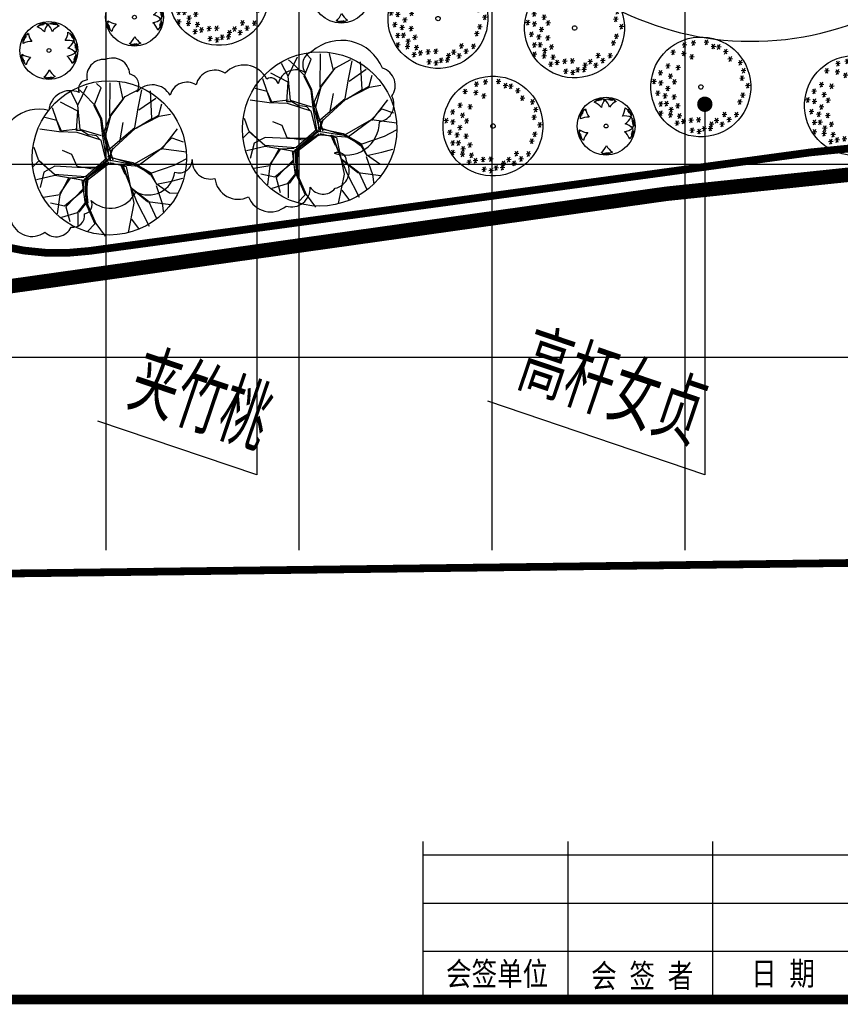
# Model space of a CAD drawing. Header units: millimetres. Extents: x -64078 to -62795, y 13127 to 13405.
# Tile 4 of 51: x -63868 to -63782, y 13127 to 13229. Entities that reach past the tile are written whole.
import ezdxf

# ---------------------------------------------------------------- set-up
doc = ezdxf.new("R2010")
doc.units = ezdxf.units.MM
doc.header["$LTSCALE"] = 1000
doc.header["$MEASUREMENT"] = 0
for name, pattern in [('ACAD_ISO02W100', [15, 12, -3]), ('DASH', [0.35, 0.25, -0.1]), ('X3', [5, 4, -1])]:
    doc.linetypes.add(name, pattern=pattern)
for name, color, linetype in [('A绿-1', 94, 'Continuous'), ('DIM_LEAD', 3, 'Continuous'), ('dixing', 251, 'ACAD_ISO02W100'), ('DLSS', 4, 'Continuous'), ('PUB_TEXT', 7, 'Continuous'), ('SYN_TK', 7, 'Continuous'), ('TREE', 74, 'Continuous'), ('图例', 3, 'Continuous'), ('图框', 7, 'Continuous'), ('方格网', 252, 'Continuous'), ('灌木线', 81, 'Continuous')]:
    doc.layers.add(name, color=color, linetype=linetype)
doc.styles.add('_TCH_DIM', font='SIMPLEX', dxfattribs={"bigfont": 'GBCBIG'})
doc.styles.add('图框', font='SIMFANG.TTF', dxfattribs={"width": 0.8, "height": 4})
doc.linetypes.add('ZIGZAG', pattern='A,0.0001,-0.2,[131,ltypeshp.shx,S=0.2,R=0,X=-0.2,Y=0],-0.4,[131,ltypeshp.shx,S=0.2,R=180,X=0.2,Y=0],-0.2', length=0.8001)

# ---------------------------------------------------------------- blocks, each defined once
blk = doc.blocks.new('女贞')
at = {"layer": 'A绿-1', "color": 111}
for p, q in [((-886, 974), (-843, 810)), ((-438, 1001), (-542, 843)), ((-505, 1014), (-462, 849)), ((-1726, 645), (-1830, 486)), ((-1793, 657), (-1750, 492)), ((-1587, 702), (-1435, 690)), ((-1465, 770), (-1569, 611)), ((-1532, 782), (-1489, 617)), ((-1338, 816), (-1185, 803)), ((-1216, 883), (-1319, 724)), ((-1283, 895), (-1240, 730)), ((-1179, 668), (-1026, 656)), ((-1057, 736), (-1161, 577)), ((-1124, 748), (-1081, 583)), ((-998, 759), (-845, 747)), ((-876, 826), (-979, 668)), ((-943, 838), (-900, 674)), ((-941, 895), (-788, 883)), ((-819, 962), (-923, 803)), ((-737, 872), (-584, 860)), ((-615, 939), (-719, 781)), ((-682, 952), (-639, 787)), ((-560, 934), (-407, 922)), ((-340, 861), (-187, 849)), ((-218, 928), (-322, 770)), ((-285, 940), (-242, 776)), ((-1848, 578), (-1695, 566)), ((-1462, 510), (-1310, 498)), ((-1340, 577), (-1444, 418)), ((-1407, 589), (-1365, 424)), ((-601, 555), (-448, 543)), ((-479, 622), (-583, 464)), ((-546, 634), (-503, 470)), ((-351, 532), (-199, 520)), ((-229, 600), (-333, 441)), ((-296, 612), (-254, 447)), ((-102, 532), (51, 520)), ((20, 600), (-84, 441)), ((-47, 612), (-4, 447)), ((0, 340), (153, 328)), ((122, 407), (18, 248)), ((55, 419), (98, 254)), ((113, 555), (266, 543)), ((235, 622), (132, 464)), ((168, 634), (211, 470)), ((405, 328), (302, 169)), ((338, 340), (381, 175)), ((-2032, 44), (-2136, -114)), ((-2099, 57), (-2056, -108)), ((-2018, 181), (-1865, 169)), ((-1896, 248), (-2000, 90)), ((-1963, 261), (-1920, 96)), ((0, 0), (153, -12)), ((122, 67), (18, -92)), ((55, 79), (98, -85)), ((238, 91), (391, 78)), ((360, 158), (256, -1)), ((283, 261), (436, 248)), ((293, 170), (336, 5)), ((590, 159), (742, 146)), ((712, 226), (608, 67)), ((644, 238), (687, 73)), ((-2358, -306), (-2205, -318)), ((-2236, -239), (-2340, -397)), ((-2303, -227), (-2260, -391)), ((-2154, -23), (-2001, -35)), ((79, -306), (232, -318)), ((201, -239), (98, -397)), ((134, -227), (177, -391)), ((363, -125), (515, -137)), ((485, -58), (381, -216)), ((485, -318), (381, -477)), ((418, -45), (460, -210)), ((418, -306), (460, -471)), ((544, -147), (697, -159)), ((666, -80), (562, -239)), ((599, -68), (642, -233)), ((-2211, -578), (-2058, -590)), ((-2089, -511), (-2192, -669)), ((-2156, -498), (-2113, -663)), ((238, -612), (391, -624)), ((360, -545), (256, -703)), ((293, -532), (336, -697)), ((363, -385), (515, -397)), ((590, -510), (742, -522)), ((712, -443), (608, -601)), ((644, -431), (687, -595)), ((-2301, -816), (-2149, -828)), ((-2179, -749), (-2283, -907)), ((-2246, -736), (-2204, -901)), ((-11, -793), (141, -805)), ((111, -726), (7, -885)), ((44, -714), (86, -878)), ((213, -930), (109, -1088)), ((146, -918), (188, -1082)), ((442, -827), (595, -839)), ((564, -760), (460, -919)), ((497, -748), (540, -912)), ((646, -906), (799, -919)), ((768, -839), (664, -998)), ((701, -827), (744, -992)), ((-2233, -1088), (-2081, -1100)), ((-2111, -1020), (-2215, -1179)), ((-2178, -1008), (-2136, -1173)), ((-1927, -1258), (-1775, -1270)), ((-1805, -1190), (-1909, -1349)), ((-1872, -1178), (-1830, -1343)), ((-193, -1235), (-40, -1247)), ((-71, -1168), (-174, -1326)), ((-138, -1156), (-95, -1320)), ((91, -997), (243, -1009)), ((247, -1270), (143, -1428)), ((180, -1258), (222, -1422)), ((397, -1156), (549, -1168)), ((519, -1088), (415, -1247)), ((452, -1076), (494, -1241)), ((-1814, -1518), (-1661, -1530)), ((-1692, -1451), (-1796, -1610)), ((-1759, -1439), (-1716, -1603)), ((-692, -1518), (-539, -1530)), ((-569, -1451), (-673, -1610)), ((-637, -1439), (-594, -1603)), ((-331, -1598), (-435, -1757)), ((-399, -1586), (-356, -1751)), ((125, -1337), (277, -1349)), ((-1610, -1699), (-1457, -1712)), ((-1488, -1632), (-1591, -1791)), ((-1555, -1620), (-1512, -1785)), ((-1440, -1745), (-1287, -1757)), ((-1318, -1678), (-1421, -1836)), ((-1385, -1665), (-1342, -1830)), ((-1236, -1915), (-1083, -1927)), ((-1114, -1847), (-1217, -2006)), ((-1181, -1835), (-1138, -2000)), ((-694, -1893), (-798, -2051)), ((-761, -1881), (-719, -2045)), ((-388, -1870), (-492, -2029)), ((-455, -1858), (-412, -2023)), ((-453, -1665), (-301, -1678)), ((-113, -1756), (39, -1768)), ((9, -1689), (-95, -1847)), ((-58, -1677), (-16, -1841)), ((-816, -1960), (-664, -1972)), ((-510, -1937), (-358, -1949))]:
    blk.add_line(p, q, dxfattribs=at)
for major_axis, start_param, end_param in [((-2, 1635), 4.711423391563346, 10.99460869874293), ((-2.1, 72), 4.683630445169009, 10.96681575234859)]:
    blk.add_ellipse((-759, -507, 753), major_axis=major_axis, ratio=1, start_param=start_param, end_param=end_param, dxfattribs=at)
blk = doc.blocks.new('栾树')
for p, q in [((-203, 770, 0), (-390, 970, 0)), ((-176, 850, 0), (-203, 1050, 0)), ((-176, 850, 0), (38, 1064, 0)), ((-42, 970, 0), (-96, 1064, 0)), ((52, 770, 0), (-42, 970, 0)), ((38, 770, 0), (212, 970, 0)), ((212, 970, 0), (172, 1050, 0)), ((199, 556, 0), (359, 997, 0)), ((-524, 743, 0), (-671, 837, 0)), ((-524, 583, 0), (-524, 930, 0)), ((-256, 516, 0), (-176, 850, 0)), ((453, 716, 0), (480, 957, 0)), ((-551, 583, 0), (-791, 703, 0)), ((-510, 569, 0), (-524, 743, 0)), ((-310, 516, 0), (-203, 770, 0)), ((65, 556, 0), (38, 770, 0)), ((78, 556, 0), (52, 770, 0)), ((199, 543, 0), (453, 716, 0)), ((225, 569, 0), (493, 743, 0)), ((493, 743, 0), (734, 783, 0)), ((613, 529, 0), (747, 756, 0)), ((747, 329, 0), (854, 703, 0)), ((-310, 489, 0), (-551, 583, 0)), ((-283, 529, 0), (-524, 583, 0)), ((11, 315, 0), (65, 556, 0)), ((25, 289, 0), (78, 556, 0)), ((52, 315, 0), (225, 569, 0)), ((613, 503, 0), (894, 583, 0)), ((-952, 302, 0), (-952, 489, 0)), ((-243, 489, 0), (-310, 516, 0)), ((-29, 275, 0), (-310, 489, 0)), ((-2, 329, 0), (-256, 516, 0)), ((-176, 409, 0), (-243, 489, 0)), ((52, 382, 0), (199, 543, 0)), ((480, 289, 0), (613, 529, 0)), ((854, 342, 0), (948, 476, 0)), ((-952, 289, 0), (-1059, 235, 0)), ((-805, 35, 0), (-952, 302, 0)), ((-805, 35, 0), (-952, 289, 0)), ((-484, 222, 0), (-591, 315, 0)), ((-122, 382, 0), (-176, 409, 0)), ((-69, 355, 0), (-122, 382, 0)), ((-42, 289, 0), (-69, 355, 0)), ((-42, 8, 0), (11, 315, 0)), ((0, 2, 0), (52, 315, 0)), ((0, 2, 0), (25, 289, 0)), ((25, 115, 0), (480, 289, 0)), ((38, -45, 0), (52, 382, 0)), ((212, 168, 0), (346, 409, 0)), ((480, 275, 0), (854, 342, 0)), ((480, 275, 0), (854, 329, 0)), ((493, 275, 0), (747, 329, 0)), ((854, 329, 0), (1015, 302, 0)), ((-765, 142, 0), (-938, 115, 0)), ((-470, 21, 0), (-765, 142, 0)), ((-470, 35, 0), (-484, 222, 0)), ((-56, -5, 0), (-29, 275, 0)), ((52, 88, 0), (480, 275, 0)), ((-805, 21, 0), (-1072, 48, 0)), ((-938, 115, 0), (-1059, -72, 0)), ((-403, -139, 0), (-805, 35, 0)), ((-443, -179, 0), (-805, 21, 0)), ((-270, -72, 0), (-470, 35, 0)), ((-203, -72, 0), (-470, 21, 0)), ((-42, 8, 0), (-403, -139, 0)), ((92, 115, 0), (-15, -19, 0)), ((-15, 35, 0), (346, -233, 0)), ((-15, 21, 0), (292, -166, 0)), ((-2, -45, 0), (52, 88, 0)), ((734, -126, 0), (1042, 75, 0)), ((-631, -72, 0), (-831, -259, 0)), ((-617, -86, 0), (-831, -246, 0)), ((-430, -139, 0), (-617, -86, 0)), ((-15, -5, 0), (-443, -179, 0)), ((-29, -72, 0), (-430, -206, 0)), ((-42, -32, 0), (-377, -166, 0)), ((-29, -59, 0), (-350, -152, 0)), ((25, -86, 0), (-270, -72, 0)), ((-29, -32, 0), (-203, -72, 0)), ((-56, -5, 0), (292, -192, 0)), ((-15, -59, 0), (185, -192, 0)), ((-2, -86, 0), (359, -246, 0)), ((118, -126, 0), (132, -286, 0)), ((132, -126, 0), (159, -714, 0)), ((306, -192, 0), (734, -112, 0)), ((346, -233, 0), (734, -112, 0)), ((734, -112, 0), (921, -19, 0)), ((734, -112, 0), (1055, -273, 0)), ((921, -19, 0), (1055, -126, 0)), ((-831, -259, 0), (-1059, -219, 0)), ((-831, -259, 0), (-952, -500, 0)), ((-470, -166, 0), (-537, -500, 0)), ((-377, -166, 0), (-510, -446, 0)), ((-390, -139, 0), (-497, -460, 0)), ((-417, -152, 0), (-497, -406, 0)), ((-457, -192, 0), (-497, -313, 0)), ((-430, -206, 0), (-497, -500, 0)), ((-350, -152, 0), (-457, -192, 0)), ((185, -192, 0), (118, -714, 0)), ((145, -139, 0), (145, -487, 0)), ((292, -166, 0), (480, -380, 0)), ((292, -192, 0), (466, -393, 0)), ((359, -246, 0), (466, -406, 0)), ((-818, -433, 0), (-992, -326, 0)), ((-497, -313, 0), (-818, -433, 0)), ((-484, -286, 0), (-805, -446, 0)), ((466, -393, 0), (506, -567, 0)), ((480, -380, 0), (506, -553, 0)), ((480, -393, 0), (827, -393, 0)), ((827, -393, 0), (1015, -366, 0)), ((-805, -446, 0), (-818, -660, 0)), ((-497, -460, 0), (-684, -580, 0)), ((-537, -500, 0), (-658, -580, 0)), ((-524, -487, 0), (-497, -807, 0)), ((-510, -446, 0), (-484, -807, 0)), ((145, -487, 0), (319, -754, 0)), ((159, -513, 0), (306, -754, 0)), ((506, -553, 0), (640, -740, 0)), ((-684, -580, 0), (-912, -567, 0)), ((-671, -580, 0), (-738, -767, 0)), ((493, -580, 0), (493, -847, 0)), ((506, -567, 0), (720, -593, 0)), ((720, -593, 0), (881, -607, 0)), ((-497, -807, 0), (-631, -874, 0)), ((-484, -807, 0), (-417, -1021, 0)), ((118, -714, 0), (-96, -1075, 0)), ((159, -714, 0), (212, -1088, 0)), ((306, -754, 0), (600, -901, 0)), ((319, -754, 0), (346, -1021, 0)), ((640, -740, 0), (747, -781, 0)), ((11, -914, 0), (65, -1088, 0)), ((493, -847, 0), (466, -981, 0))]:
    blk.add_line(p, q)
blk.add_circle((0, 2, 0), 1086)
blk = doc.blocks.new('黄杨球')
at = {"layer": 'A绿-1', "color": 61}
for p, q in [((-1174, -29), (-1059, 67)), ((-1059, 67), (-1025, 38)), ((-1040, 88), (-987, 120)), ((-1025, 38), (-1040, 88)), ((-987, 120), (-938, 48)), ((-973, 123), (-931, 142)), ((-938, 48), (-973, 123)), ((-931, 142), (-898, 83)), ((-909, 147), (-884, 159)), ((-898, 83), (-909, 147)), ((-884, 159), (-868, 129)), ((-868, 129), (-846, 71)), ((-861, 166), (-795, 183)), ((-846, 71), (-861, 166)), ((-795, 183), (-782, 100)), ((-782, 100), (-781, 189)), ((-781, 189), (-732, 183)), ((-732, 183), (-726, 132)), ((-726, 132), (-713, 183)), ((-713, 183), (-655, 166)), ((-655, 166), (-647, 139)), ((-647, 139), (-631, 163)), ((-631, 163), (-605, 158)), ((-595, 157), (-615, 83)), ((-615, 83), (-572, 150)), ((-605, 158), (-610, 138)), ((-610, 138), (-595, 157)), ((-572, 150), (-541, 131)), ((-556, 125), (-412, 165)), ((-412, 165), (-393, 126)), ((-393, 126), (-386, 176)), ((-386, 176), (-325, 184)), ((-325, 184), (-309, 99)), ((-309, 99), (-311, 182)), ((-311, 182), (-265, 182)), ((-265, 182), (-259, 114)), ((-259, 114), (-242, 177)), ((-242, 177), (-214, 178)), ((-216, 83), (-191, 176)), ((-212, 144), (-216, 83)), ((-214, 178), (-212, 144)), ((-191, 176), (-124, 164)), ((-124, 164), (-145, 83)), ((-145, 83), (-108, 164)), ((-108, 164), (-66, 138)), ((-66, 138), (-82, 89)), ((-82, 89), (-49, 130)), ((-49, 130), (-3, 91)), ((-3, 91), (-6, 63)), ((-6, 63), (18, 79)), ((49, 59), (0, 0)), ((0, 0), (67, 43)), ((18, 79), (40, 64)), ((40, 64), (27, 48)), ((27, 48), (49, 59)), ((67, 43), (87, 13)), ((-1911, -619), (-1879, -559)), ((-1879, -559), (-1809, -605)), ((-1874, -545), (-1837, -512)), ((-1809, -605), (-1874, -545)), ((-1837, -512), (-1796, -542)), ((-1825, -499), (-1773, -467)), ((-1796, -542), (-1825, -499)), ((-1773, -467), (-1748, -478)), ((-1755, -451), (-1734, -434)), ((-1748, -478), (-1755, -451)), ((-1734, -434), (-1722, -451)), ((-1722, -451), (-1727, -427)), ((-1727, -427), (-1685, -492)), ((-1706, -415), (-1671, -405)), ((-1685, -492), (-1706, -415)), ((599, -343), (725, -423)), ((725, -423), (709, -464)), ((709, -464), (751, -435)), ((797, -475), (745, -544)), ((745, -544), (805, -487)), ((751, -435), (797, -475)), ((837, -521), (790, -571)), ((790, -571), (847, -541)), ((805, -487), (837, -521)), ((867, -561), (843, -586)), ((847, -541), (867, -561)), ((-1976, -982), (-1970, -833)), ((-1972, -804), (-1961, -744)), ((-1926, -827), (-1972, -804)), ((-1970, -833), (-1926, -827)), ((-1961, -744), (-1875, -756)), ((-1954, -731), (-1941, -687)), ((-1875, -756), (-1954, -731)), ((-1941, -687), (-1874, -703)), ((-1928, -668), (-1921, -641)), ((-1874, -703), (-1928, -668)), ((-1921, -641), (-1888, -649)), ((-1831, -672), (-1911, -619)), ((-1888, -649), (-1831, -672)), ((795, -624), (881, -580)), ((843, -586), (795, -624)), ((917, -638), (843, -676)), ((843, -676), (927, -650)), ((955, -836), (878, -840)), ((878, -840), (955, -861)), ((881, -580), (917, -638)), ((937, -698), (890, -719)), ((890, -719), (942, -716)), ((944, -776), (921, -793)), ((921, -793), (949, -800)), ((927, -650), (937, -698)), ((952, -826), (932, -828)), ((932, -828), (955, -836)), ((936, -884), (1019, -1007)), ((942, -716), (944, -776)), ((955, -861), (946, -896)), ((949, -800), (952, -826)), ((1019, -1007), (987, -1038)), ((987, -1038), (1037, -1029)), ((1064, -1085), (987, -1126)), ((987, -1126), (1066, -1099)), ((1037, -1029), (1064, -1085)), ((1066, -1099), (1081, -1143)), ((-2051, -1696), (-2049, -1670)), ((-2025, -1709), (-2051, -1696)), ((-2028, -1672), (-2049, -1660)), ((-2049, -1660), (-1973, -1672)), ((-2049, -1670), (-2028, -1672)), ((-2044, -1636), (-2029, -1603)), ((-1973, -1672), (-2044, -1636)), ((1060, -1479), (989, -1451)), ((989, -1451), (1051, -1501)), ((1060, -1205), (1001, -1220)), ((1001, -1220), (1097, -1215)), ((1049, -1661), (1008, -1677)), ((1008, -1677), (1057, -1689)), ((1081, -1143), (1018, -1169)), ((1018, -1169), (1082, -1166)), ((1106, -1283), (1023, -1287)), ((1023, -1287), (1111, -1297)), ((1024, -1515), (1049, -1661)), ((1051, -1501), (1028, -1530)), ((1062, -1469), (1043, -1462)), ((1043, -1462), (1060, -1479)), ((1075, -1420), (1047, -1425)), ((1047, -1425), (1069, -1444)), ((1100, -1345), (1049, -1345)), ((1049, -1345), (1098, -1364)), ((1057, -1689), (1059, -1750)), ((1092, -1192), (1060, -1205)), ((1069, -1444), (1062, -1469)), ((1098, -1364), (1075, -1420)), ((1082, -1166), (1092, -1192)), ((1097, -1215), (1106, -1283)), ((1111, -1297), (1100, -1345)), ((-2062, -1780), (-2051, -1721)), ((-2010, -1788), (-2062, -1780)), ((-2061, -1848), (-2060, -1799)), ((-1973, -1840), (-2061, -1848)), ((-2060, -1799), (-2010, -1788)), ((-2053, -1861), (-1973, -1840)), ((-2030, -1925), (-2053, -1861)), ((-2051, -1721), (-2025, -1709)), ((-1937, -1901), (-2030, -1925)), ((-2021, -1947), (-1992, -1928)), ((-2006, -1971), (-2021, -1947)), ((-1943, -1954), (-2006, -1971)), ((-1999, -1993), (-1943, -1954)), ((-1976, -2032), (-1999, -1993)), ((-1992, -1928), (-1937, -1901)), ((-1904, -1989), (-1976, -2032)), ((-1970, -2046), (-1904, -1989)), ((-1933, -2095), (-1970, -2046)), ((-1886, -2075), (-1933, -2095)), ((-1910, -2112), (-1886, -2075)), ((-1804, -2216), (-1910, -2112)), ((895, -2109), (842, -2054)), ((842, -2054), (877, -2125)), ((877, -2125), (846, -2142)), ((901, -2100), (886, -2086)), ((886, -2086), (895, -2109)), ((918, -2080), (901, -2100)), ((933, -2061), (905, -2055)), ((905, -2055), (918, -2080)), ((976, -2019), (933, -2061)), ((986, -2003), (939, -1982)), ((939, -1982), (976, -2019)), ((1017, -1948), (940, -1918)), ((940, -1918), (1016, -1964)), ((1007, -1858), (946, -1848)), ((946, -1848), (1036, -1883)), ((1059, -1750), (972, -1757)), ((972, -1757), (1055, -1764)), ((1051, -1810), (982, -1809)), ((982, -1809), (1043, -1832)), ((1016, -1964), (986, -2003)), ((1041, -1860), (1007, -1858)), ((1036, -1883), (1017, -1948)), ((1043, -1832), (1041, -1860)), ((1055, -1764), (1051, -1810)), ((-761, -2942), (-787, -2917)), ((-705, -2886), (-761, -2942)), ((-740, -2954), (-705, -2886)), ((-722, -2938), (-740, -2954)), ((-730, -2957), (-722, -2938)), ((-706, -2967), (-730, -2957)), ((-685, -2947), (-706, -2967)), ((-683, -2975), (-685, -2947)), ((-629, -3003), (-683, -2975)), ((-606, -2956), (-629, -3003)), ((-611, -3007), (-606, -2956)), ((-565, -3024), (-611, -3007)), ((-545, -2937), (-565, -3024)), ((-550, -3020), (-545, -2937)), ((-481, -3018), (-550, -3020)), ((-476, -2922), (-481, -3018)), ((-467, -2983), (-476, -2922)), ((-458, -3016), (-467, -2983)), ((-431, -3009), (-458, -3016)), ((-428, -2944), (-431, -3009)), ((-408, -3009), (-428, -2944)), ((-363, -2999), (-408, -3009)), ((-348, -2998), (-382, -2918)), ((-382, -2918), (-363, -2999)), ((-291, -2978), (-348, -2998)), ((-267, -2962), (-294, -2927)), ((-294, -2927), (-291, -2978)), ((-135, -2892), (-267, -2962))]:
    blk.add_line(p, q, dxfattribs=at)
for centre, major_axis, start_param, end_param in [((-496, -1396), (-1666, 4), 0.002082, 6.285267), ((59, -434), (752, 336), 1.965578, 2.592554), ((-1297, -602), (-951, 416), 3.830729, 4.328988), ((405, -747), (811, 147), 1.787052, 2.414028), ((-849, -338), (821, 70), 3.138273, 3.765249), ((-1555, -994), (-1038, 18), 3.855135, 4.353395), ((-437, -279), (-1034, 98), 2.675798, 3.174058), ((-1513, -1912), (1036, 69), 1.467186, 1.965445), ((594, -1641), (-824, 0), 4.27097, 4.897946), ((15, -403), (-959, 398), 2.555626, 3.053885), ((-1529, -948), (-824, 3), 0.922603, 1.549579), ((-496, -1396), (-110, 4), 0.0394752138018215, 6.322660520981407), ((378, -701), (-1031, 118), 1.857185, 2.355444), ((403, -2067), (819, 95), 0.593876, 1.220852), ((-804, -2494), (1037, 45), 2.328162, 2.826422), ((56, -2379), (823, 33), 0.251392, 0.878367), ((-1256, -2239), (-820, 83), 2.276785, 2.903761), ((439, -2027), (-1000, 279), 0.759108, 1.257367)]:
    blk.add_ellipse(centre, major_axis=major_axis, ratio=1, start_param=start_param, end_param=end_param, dxfattribs=at)

msp = doc.modelspace()

# ---------------------------------------------------------------- linework, layer by layer
at = {"color": 1, "linetype": 'DASH', "ltscale": 0.05, "const_width": 1.5, "flags": 128}
msp.add_lwpolyline([(-64038.54, 13204.88), (-63895.09, 13197.37), (-63800.51, 13210.7), (-63751.73, 13215.8), (-63725.68, 13230.88), (-63707.68, 13255.67), (-63810.61, 13373.77), (-64025.42, 13364.85), (-64038.54, 13364.85)], close=True, dxfattribs=at)
at = {"layer": 'DIM_LEAD', "linetype": 'Continuous'}
for p, q in [((-63842.95, 13252.3, 0.19), (-63842.95, 13181.59, 0.19)), ((-63796.51, 13219.99, 0.19), (-63796.51, 13181.59, 0.19)), ((-63796.51, 13181.59, 0.19), (-63818.99, 13189.2, 0.19)), ((-63842.95, 13181.59, 0.19), (-63859.4, 13187.15, 0.19))]:
    msp.add_line(p, q, dxfattribs=at)
at = {"layer": 'DIM_LEAD', "linetype": 'Continuous', "const_width": 0.8, "elevation": 0.19}
msp.add_lwpolyline([(-63796.38, 13220.36, 1), (-63796.63, 13219.61, 1)], format="xyb", close=True, dxfattribs=at)
at = {"layer": 'dixing', "linetype": 'ByBlock', "ltscale": 60, "elevation": -3.56, "flags": 128}
msp.add_lwpolyline([(-63825.45, 13356.73, 0.048162), (-63835.61, 13290.8, 0.203241), (-63813.84, 13235.97, 0.516041), (-63764.34, 13243.24, -0.131265), (-63731.52, 13280.91, 1.538134)], format="xyb", dxfattribs=at)
at = {"layer": 'DLSS', "linetype": 'Continuous', "const_width": 0.8, "flags": 128}
msp.add_lwpolyline([(-63726.73, 13232.78), (-63752.6, 13218.33), (-63785.58, 13214.99), (-63860.28, 13204.78, -0.454591), (-63887.54, 13228.56), (-63887.54, 13335.45)], format="xyb", dxfattribs=at)
at = {"layer": 'DLSS', "linetype": 'X3', "const_width": 0.8, "flags": 128}
msp.add_lwpolyline([(-63736.6, 13170.76), (-63750.91, 13172.82), (-63900.25, 13170.95), (-64065.3, 13180.07)], dxfattribs=at)
at = {"layer": 'SYN_TK', "color": 7, "const_width": 1}
msp.add_lwpolyline([(-64073.72, 13404.19), (-63693.72, 13404.19), (-63693.72, 13127.19), (-64073.72, 13127.19)], close=True, dxfattribs=at)
at = {"layer": '图框', "linetype": 'Continuous'}
for p, q in [((-63825.72, 13143.58), (-63825.72, 13127.19)), ((-63825.72, 13143.58), (-63825.72, 13127.19)), ((-63810.72, 13143.58), (-63810.72, 13127.19)), ((-63795.72, 13143.58), (-63795.72, 13127.19)), ((-63825.72, 13142.19), (-63743.72, 13142.19)), ((-63825.72, 13137.19), (-63693.72, 13137.19)), ((-63825.72, 13132.19), (-63693.72, 13132.19))]:
    msp.add_line(p, q, dxfattribs=at)
at = {"layer": '方格网'}
for p, q in [((-63858.54, 13173.77), (-63858.54, 13380.85)), ((-63838.54, 13173.77), (-63838.54, 13380.85)), ((-63818.54, 13173.77), (-63818.54, 13380.85)), ((-63798.54, 13173.77), (-63798.54, 13380.85)), ((-64058.54, 13213.77), (-63698.54, 13213.77)), ((-64058.54, 13193.77), (-63698.54, 13193.77))]:
    msp.add_line(p, q, dxfattribs=at)
at = {"layer": '灌木线', "color": 3, "linetype": 'ZIGZAG', "ltscale": 200, "elevation": -11.72}
msp.add_lwpolyline([(-63868.43, 13207.93, 0.520567), (-63864.89, 13206.72, 0.520567), (-63862.19, 13207.25, 0.520567), (-63860.8, 13208.64, 0.520567), (-63860.11, 13210.02, 0.520567), (-63855.48, 13210.91, 0.520567), (-63851.43, 13212.95, 0.520567), (-63849.62, 13214.26, 0.520567), (-63847.28, 13212.29, 0.520567), (-63843.79, 13210.39, 0.520567), (-63839.91, 13209.43, 0.520567), (-63837.4, 13211.4, 0.520567), (-63834.83, 13211.27, 0.520567), (-63833.63, 13214.09, 0.520567), (-63834.93, 13214.92, 0.520567), (-63830.22, 13218.17, 0.520567), (-63828.95, 13220.82, 0.520567), (-63829.92, 13223.72, 0.520567), (-63837.22, 13225.45, 0.520567), (-63837.88, 13223.24, 0.520567), (-63840.73, 13222.1, 0.520567), (-63841.9, 13222.6, 0.520567), (-63846.22, 13223.19, 0.520567), (-63849.23, 13221.98, 0.520567), (-63851.91, 13220.91, 0.520567), (-63855.35, 13221.27, 0.520567), (-63856.09, 13223.11, 0.520567), (-63858.64, 13224.61, 0.520567), (-63860.51, 13222.5, 0.520567), (-63861.34, 13221.19, 0.520567), (-63864.49, 13219.35, 0.520567), (-63869.58, 13214.95)], format="xyb", dxfattribs=at)

# ---------------------------------------------------------------- block references
at = {"layer": 'A绿-1', "xscale": 0.003165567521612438, "yscale": 0.003165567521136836, "zscale": 0.003165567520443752, "rotation": 188.7143835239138}
for p in [(-63849, 13229.32), (-63826.3, 13226.92), (-63812.14, 13225.94), (-63799.05, 13219.83), (-63783.13, 13217.91), (-63820.6, 13215.77)]:
    msp.add_blockref('女贞', p, dxfattribs=at)
at = {"layer": 'TREE', "color": 3, "linetype": 'Continuous', "xscale": 0.007364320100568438, "yscale": 0.007364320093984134, "zscale": 0.007364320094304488, "rotation": 19.14730147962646}
for p in [(-63836.42, 13217.41), (-63858.21, 13214.41)]:
    msp.add_blockref('栾树', p, dxfattribs=at)
at = {"layer": '图例', "color": 3, "xscale": 0.001801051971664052, "yscale": 0.001801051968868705, "zscale": 0.001801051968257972, "rotation": 0.1207963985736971}
for p in [(-63833.3, 13233.91, 0.19), (-63854.73, 13231.53, 0.19), (-63863.59, 13228.07, 0.19), (-63805.85, 13220.24, 0.19)]:
    msp.add_blockref('黄杨球', p, dxfattribs=at)

# ---------------------------------------------------------------- texts
at = {"layer": 'PUB_TEXT', "linetype": 'Continuous', "style": '_TCH_DIM'}
for s, p in [('高杆女贞', (-63816.33, 13190.51, 0.19)), ('夹竹桃', (-63856.74, 13188.47, 0.19))]:
    msp.add_text(s, height=6.752, rotation=341.3032, dxfattribs=at).set_placement(p)
at = {"layer": '图框', "linetype": 'Continuous', "style": '图框', "width": 0.8}
for s, p in [('会签单位', (-63823.33, 13128.64)), ('日 期', (-63791.71, 13128.67)), ('会 签 者', (-63808.29, 13128.43))]:
    msp.add_text(s, height=2.429, dxfattribs=at).set_placement(p)

doc.saveas('drawing.dxf')
